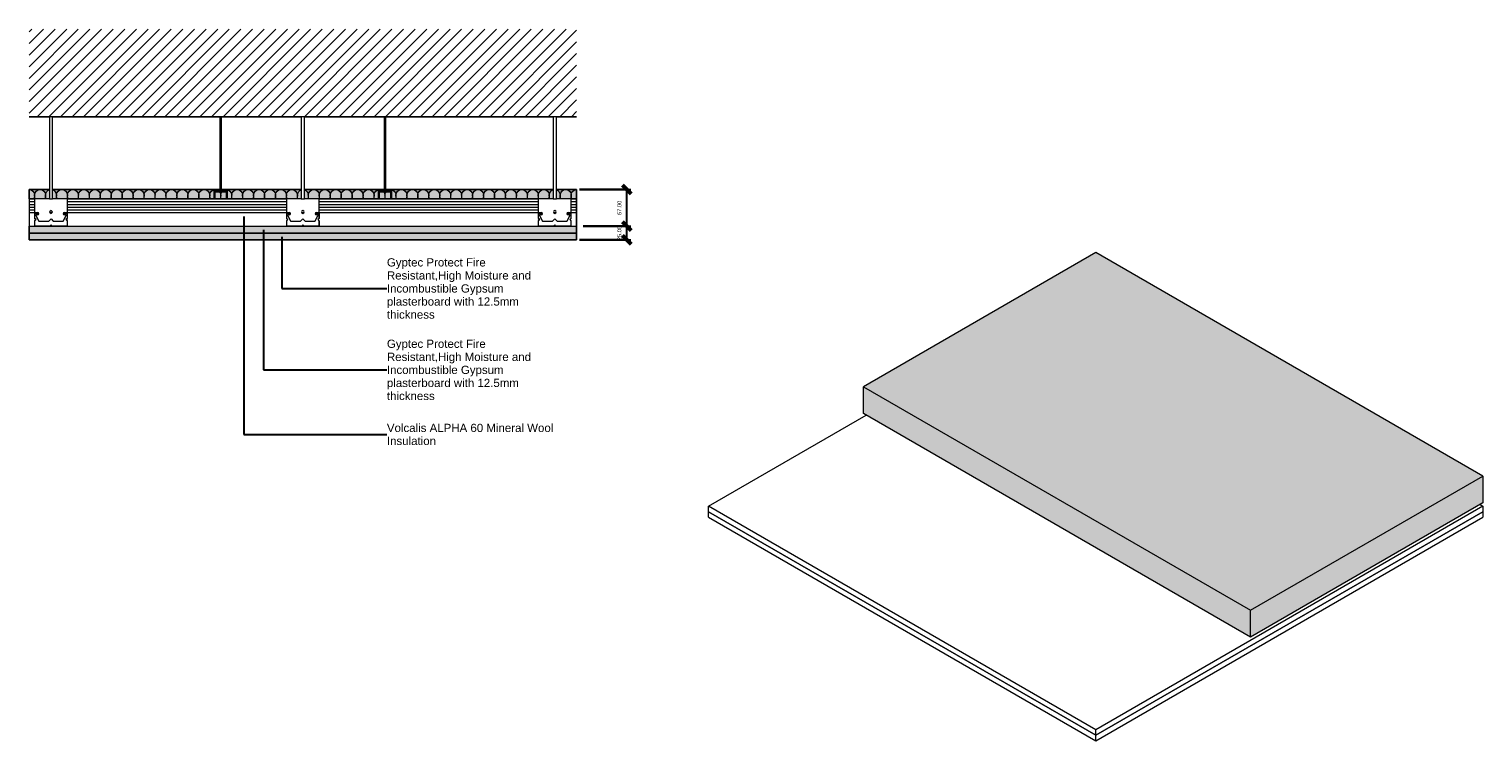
# Model space of a CAD drawing. Header units: millimetres. Extents: x -491 to 2164, y 1673 to 2973.
import ezdxf

# ---------------------------------------------------------------- set-up
doc = ezdxf.new("R2010")
doc.units = ezdxf.units.MM
for name, color, linetype, lineweight in [('A-ANNO-DIMS', 211, 'Continuous', 30), ('A-ANNO-DIMS-5', 211, 'Continuous', 30), ('A-ANNO-IDEN', 131, 'Continuous', 30), ('A-CLNG', 13, 'Continuous', 25), ('A-CLNG-PATT', 13, 'Continuous', 25), ('A-DETL', 90, 'Continuous', 18), ('A-DETL-GENF', 92, 'Continuous', 18), ('A-DETL-THIN', 151, 'Continuous', 25), ('A-PART', 2, 'Continuous', 18)]:
    doc.layers.add(name, color=color, linetype=linetype, lineweight=lineweight)
doc.styles.add('Arial', font='arial.ttf', dxfattribs={"height": 15})
doc.styles.add('Arial_1', font='arial.ttf', dxfattribs={"height": 7.5})
doc.dimstyles.new('Diagonal', dxfattribs={"dimscale": 304.8, "dimtxt": 7.651945, "dimasz": 0.052083, "dimexe": 0.024606, "dimexo": 0.016404, "dimgap": 0.024606, "dimtad": 1, "dimrnd": 0.01, "dimzin": 0, "dimdsep": 46, "dimtxsty": 'Arial_1', "dimblk1": 'OBLIQUE', "dimblk2": 'OBLIQUE', "dimsah": 1, "dimcen": 0.09, "dimazin": 0, "dimtfac": 1, "dimtdec": 4, "dimtix": 1, "dimtmove": 0, "dimatfit": 3, "dimfxl": 1, "dimtvp": 1, "dimtolj": 1, "dimtzin": 0, "dimarcsym": 2})
pattern_1 = [(45, (-18.62, 1000), (-12.57236, 12.57236), []), (45, (-18.62, 1019.05), (-12.57236, 12.57236), [])]

# ---------------------------------------------------------------- blocks, each defined once
blk = doc.blocks.new('Metal-framing-F560 secondary-ceiling_detail-component - Metal-framing-F560 secondary-ceiling_detail-component-24967-Section 1')
at = {"layer": 'A-DETL-GENF'}
for p, q in [((-141.7, 2812.5), (-141.7, 2677.5)), ((-141.7, 2677.5), (-141.7, 2812.5)), ((-139.7, 2677.5), (-139.7, 2812.5)), ((-139.7, 2812.5), (-139.7, 2677.5)), ((158.3, 2812.5), (158.3, 2677.5)), ((158.3, 2677.5), (158.3, 2812.5)), ((160.3, 2677.5), (160.3, 2812.5)), ((160.3, 2812.5), (160.3, 2677.5)), ((-480.7, 2662.5), (-490.7, 2662.5)), ((-490.7, 2662.5), (-490.7, 2612.5)), ((-490.7, 2662.5), (-480.7, 2662.5)), ((-490.7, 2662.5), (-490.7, 2612.5)), ((-490.7, 2657.5), (-480.7, 2657.5)), ((-153.2, 2662.5), (-420.7, 2662.5)), ((-420.7, 2662.5), (-153.2, 2662.5)), ((-420.7, 2657.5), (-20.7, 2657.5)), ((-141.7, 2677.5), (-153.2, 2677.5)), ((-153.2, 2677.5), (-153.2, 2662.5)), ((-153.2, 2677.5), (-153.2, 2662.5)), ((-128.2, 2677.5), (-153.2, 2677.5)), ((-153.2, 2662.5), (-151.2, 2662.5)), ((-153.2, 2662.5), (-151.2, 2662.5)), ((-151.2, 2662.5), (-151.2, 2675.5)), ((-151.2, 2675.5), (-130.2, 2675.5)), ((-130.2, 2675.5), (-151.2, 2675.5)), ((-151.2, 2675.5), (-151.2, 2662.5)), ((-130.2, 2662.5), (-151.2, 2662.5)), ((-151.2, 2662.5), (-130.2, 2662.5)), ((-128.2, 2677.5), (-139.7, 2677.5)), ((-130.2, 2675.5), (-130.2, 2662.5)), ((-130.2, 2662.5), (-130.2, 2675.5)), ((-130.2, 2662.5), (-128.2, 2662.5)), ((-130.2, 2662.5), (-128.2, 2662.5)), ((-128.2, 2662.5), (-128.2, 2677.5)), ((-128.2, 2662.5), (-128.2, 2677.5)), ((-20.7, 2662.5), (-128.2, 2662.5)), ((-128.2, 2662.5), (-20.7, 2662.5)), ((146.8, 2662.5), (39.3, 2662.5)), ((39.3, 2662.5), (146.8, 2662.5)), ((39.3, 2657.5), (439.3, 2657.5)), ((158.3, 2677.5), (146.8, 2677.5)), ((146.8, 2677.5), (146.8, 2662.5)), ((146.8, 2677.5), (146.8, 2662.5)), ((171.8, 2677.5), (146.8, 2677.5)), ((146.8, 2662.5), (148.8, 2662.5)), ((146.8, 2662.5), (148.8, 2662.5)), ((148.8, 2662.5), (148.8, 2675.5)), ((148.8, 2675.5), (169.8, 2675.5)), ((169.8, 2675.5), (148.8, 2675.5)), ((148.8, 2675.5), (148.8, 2662.5)), ((169.8, 2662.5), (148.8, 2662.5)), ((148.8, 2662.5), (169.8, 2662.5)), ((171.8, 2677.5), (160.3, 2677.5)), ((169.8, 2675.5), (169.8, 2662.5)), ((169.8, 2662.5), (169.8, 2675.5)), ((169.8, 2662.5), (171.8, 2662.5)), ((169.8, 2662.5), (171.8, 2662.5)), ((171.8, 2662.5), (171.8, 2677.5)), ((171.8, 2662.5), (171.8, 2677.5)), ((439.3, 2662.5), (171.8, 2662.5)), ((171.8, 2662.5), (439.3, 2662.5)), ((509.3, 2662.5), (499.3, 2662.5)), ((499.3, 2662.5), (509.3, 2662.5)), ((499.3, 2657.5), (509.3, 2657.5)), ((509.3, 2612.5), (509.3, 2662.5)), ((509.3, 2662.5), (509.3, 2612.5)), ((-490.7, 2652.5), (-480.7, 2652.5)), ((-490.7, 2647.5), (-480.7, 2647.5)), ((-490.7, 2642.5), (-480.7, 2642.5)), ((-490.7, 2637.5), (-479.6, 2637.5)), ((-453, 2637.5), (-448.5, 2637.5)), ((-421.9, 2637.5), (-19.6, 2637.5)), ((-420.7, 2652.5), (-20.7, 2652.5)), ((-420.7, 2647.5), (-20.7, 2647.5)), ((-420.7, 2642.5), (-20.7, 2642.5)), ((7, 2637.5), (11.5, 2637.5)), ((38.1, 2637.5), (440.4, 2637.5)), ((39.3, 2652.5), (439.3, 2652.5)), ((39.3, 2647.5), (439.3, 2647.5)), ((39.3, 2642.5), (439.3, 2642.5)), ((467, 2637.5), (471.5, 2637.5)), ((498.1, 2637.5), (509.3, 2637.5)), ((499.3, 2652.5), (509.3, 2652.5)), ((499.3, 2647.5), (509.3, 2647.5)), ((499.3, 2642.5), (509.3, 2642.5)), ((-490.7, 2612.5), (-480.7, 2612.5)), ((-452.7, 2612.5), (-448.8, 2612.5)), ((-420.7, 2612.5), (-20.7, 2612.5)), ((7.3, 2612.5), (11.2, 2612.5)), ((39.3, 2612.5), (439.3, 2612.5)), ((467.3, 2612.5), (471.2, 2612.5)), ((499.3, 2612.5), (509.3, 2612.5))]:
    blk.add_line(p, q, dxfattribs=at)
blk = doc.blocks.new('Repeating Detail - H_200mm-17004-Section 1')
at = {"layer": 'A-DETL-GENF'}
h = blk.add_hatch(dxfattribs=at)
h.set_pattern_fill('FP_2', color=256, style=0, pattern_type=2)
h.set_pattern_definition(pattern_1)
h.paths.add_polyline_path([(-480.7, 2612.5), (-452.7, 2612.5), (-450.7, 2614.5), (-448.8, 2612.5), (-420.7, 2612.5), (-420.7, 2622.6), (-422.7, 2624.6), (-420.7, 2626.5), (-420.7, 2636.6), (-427.7, 2636.6), (-427.7, 2634.6), (-424.6, 2634.6), (-424.5, 2634.8), (-424.7, 2635.1), (-424.8, 2635.1), (-427.2, 2635.1), (-427.2, 2636.1), (-421.2, 2636.1), (-421.2, 2626.7), (-423.4, 2624.6), (-421.2, 2622.4), (-421.2, 2613), (-448.5, 2613), (-450.7, 2615.2), (-452.9, 2613), (-480.2, 2613), (-480.2, 2622.4), (-478, 2624.6), (-480.2, 2626.7), (-480.2, 2636.1), (-474.2, 2636.1), (-474.2, 2635.1), (-476.8, 2635.1), (-476.9, 2634.7), (-476.8, 2634.6), (-476.7, 2634.6), (-473.7, 2634.6), (-473.7, 2636.6), (-480.7, 2636.6), (-480.7, 2626.5), (-478.8, 2624.6), (-480.7, 2622.6), (-480.7, 2614.4)])
h = blk.add_hatch(dxfattribs=at)
h.set_pattern_fill('FP_2', color=256, style=0, pattern_type=2)
h.set_pattern_definition(pattern_1)
h.paths.add_polyline_path([(-20.7, 2612.5), (7.3, 2612.5), (9.3, 2614.5), (11.2, 2612.5), (39.3, 2612.5), (39.3, 2622.6), (37.3, 2624.6), (39.3, 2626.5), (39.3, 2636.6), (32.3, 2636.6), (32.3, 2634.6), (35.4, 2634.6), (35.5, 2634.8), (35.3, 2635.1), (35.2, 2635.1), (32.8, 2635.1), (32.8, 2636.1), (38.8, 2636.1), (38.8, 2626.7), (36.6, 2624.6), (38.8, 2622.4), (38.8, 2613), (11.5, 2613), (9.3, 2615.2), (7.1, 2613), (-20.2, 2613), (-20.2, 2622.4), (-18, 2624.6), (-20.2, 2626.7), (-20.2, 2636.1), (-14.2, 2636.1), (-14.2, 2635.1), (-16.8, 2635.1), (-16.9, 2634.7), (-16.8, 2634.6), (-16.7, 2634.6), (-13.7, 2634.6), (-13.7, 2636.6), (-20.7, 2636.6), (-20.7, 2626.5), (-18.8, 2624.6), (-20.7, 2622.6), (-20.7, 2614.4)])
h = blk.add_hatch(dxfattribs=at)
h.set_pattern_fill('FP_2', color=256, style=0, pattern_type=2)
h.set_pattern_definition(pattern_1)
h.paths.add_polyline_path([(471.4, 2612.5), (499.3, 2612.5), (499.3, 2622.6), (497.3, 2624.6), (499.3, 2626.5), (499.3, 2636.6), (492.3, 2636.6), (492.3, 2634.6), (495.4, 2634.6), (495.5, 2634.8), (495.3, 2635.1), (495.2, 2635.1), (492.8, 2635.1), (492.8, 2636.1), (498.8, 2636.1), (498.8, 2626.7), (496.6, 2624.6), (498.8, 2622.4), (498.8, 2613), (471.4, 2613.1), (469.3, 2615.2), (467.1, 2613), (439.8, 2613), (439.8, 2622.4), (442, 2624.6), (439.8, 2626.7), (439.8, 2636.1), (445.8, 2636.1), (445.8, 2635.1), (443.2, 2635.1), (443.1, 2634.7), (443.2, 2634.6), (443.3, 2634.6), (446.3, 2634.6), (446.3, 2636.6), (439.3, 2636.6), (439.3, 2626.5), (441.2, 2624.6), (439.3, 2622.6), (439.3, 2612.5), (467.3, 2612.5), (469.3, 2614.5), (471.2, 2612.5)])
for p, q in [((-453.7, 2812.5), (-453.7, 2662.5)), ((-447.7, 2812.5), (-453.7, 2812.5)), ((-447.7, 2662.5), (-447.7, 2812.5)), ((6.3, 2812.5), (6.3, 2662.5)), ((12.3, 2812.5), (6.3, 2812.5)), ((12.3, 2662.5), (12.3, 2812.5)), ((466.3, 2812.5), (466.3, 2662.5)), ((472.3, 2812.5), (466.3, 2812.5)), ((472.3, 2662.5), (472.3, 2812.5)), ((-453.7, 2662.5), (-480.7, 2662.5)), ((-480.7, 2662.5), (-480.7, 2639)), ((-453.7, 2662.5), (-447.7, 2662.5)), ((-420.7, 2662.5), (-447.7, 2662.5)), ((-420.7, 2639), (-420.7, 2662.5)), ((6.3, 2662.5), (-20.7, 2662.5)), ((-20.7, 2662.5), (-20.7, 2639)), ((6.3, 2662.5), (12.3, 2662.5)), ((39.3, 2662.5), (12.3, 2662.5)), ((39.3, 2639), (39.3, 2662.5)), ((466.3, 2662.5), (439.3, 2662.5)), ((439.3, 2662.5), (439.3, 2639)), ((466.3, 2662.5), (472.3, 2662.5)), ((499.3, 2662.5), (472.3, 2662.5)), ((499.3, 2639), (499.3, 2662.5)), ((-473.7, 2636.6), (-480.7, 2636.6)), ((-480.7, 2636.6), (-480.7, 2626.5)), ((-480.2, 2626.7), (-480.2, 2636.1)), ((-480.2, 2636.1), (-474.2, 2636.1)), ((-479.2, 2637.5), (-475.1, 2637.5)), ((-478.3, 2632.1), (-473.2, 2622.1)), ((-475.1, 2633.6), (-477.4, 2633.6)), ((-474.2, 2635.1), (-476.7, 2635.1)), ((-476.7, 2634.6), (-473.7, 2634.6)), ((-474.2, 2636.1), (-474.2, 2635.1)), ((-473.7, 2634.6), (-473.7, 2636.6)), ((-428.3, 2622.1), (-423.2, 2632.1)), ((-420.7, 2636.6), (-427.7, 2636.6)), ((-427.7, 2636.6), (-427.7, 2634.6)), ((-427.7, 2634.6), (-424.8, 2634.6)), ((-427.2, 2635.1), (-427.2, 2636.1)), ((-427.2, 2636.1), (-421.2, 2636.1)), ((-424.8, 2635.1), (-427.2, 2635.1)), ((-426.4, 2637.5), (-422.2, 2637.5)), ((-424, 2633.6), (-426.4, 2633.6)), ((-421.2, 2636.1), (-421.2, 2626.7)), ((-420.7, 2626.5), (-420.7, 2636.6)), ((-13.7, 2636.6), (-20.7, 2636.6)), ((-20.7, 2636.6), (-20.7, 2626.5)), ((-20.2, 2626.7), (-20.2, 2636.1)), ((-20.2, 2636.1), (-14.2, 2636.1)), ((-19.2, 2637.5), (-15.1, 2637.5)), ((-18.3, 2632.1), (-13.2, 2622.1)), ((-15.1, 2633.6), (-17.4, 2633.6)), ((-14.2, 2635.1), (-16.7, 2635.1)), ((-16.7, 2634.6), (-13.7, 2634.6)), ((-14.2, 2636.1), (-14.2, 2635.1)), ((-13.7, 2634.6), (-13.7, 2636.6)), ((31.7, 2622.1), (36.8, 2632.1)), ((39.3, 2636.6), (32.3, 2636.6)), ((32.3, 2636.6), (32.3, 2634.6)), ((32.3, 2634.6), (35.2, 2634.6)), ((32.8, 2635.1), (32.8, 2636.1)), ((32.8, 2636.1), (38.8, 2636.1)), ((35.2, 2635.1), (32.8, 2635.1)), ((33.6, 2637.5), (37.8, 2637.5)), ((36, 2633.6), (33.6, 2633.6)), ((38.8, 2636.1), (38.8, 2626.7)), ((39.3, 2626.5), (39.3, 2636.6)), ((446.3, 2636.6), (439.3, 2636.6)), ((439.3, 2636.6), (439.3, 2626.5)), ((439.8, 2626.7), (439.8, 2636.1)), ((439.8, 2636.1), (445.8, 2636.1)), ((440.8, 2637.5), (444.9, 2637.5)), ((441.7, 2632.1), (446.8, 2622.1)), ((444.9, 2633.6), (442.6, 2633.6)), ((445.8, 2635.1), (443.3, 2635.1)), ((443.3, 2634.6), (446.3, 2634.6)), ((445.8, 2636.1), (445.8, 2635.1)), ((446.3, 2634.6), (446.3, 2636.6)), ((491.7, 2622.1), (496.8, 2632.1)), ((499.3, 2636.6), (492.3, 2636.6)), ((492.3, 2636.6), (492.3, 2634.6)), ((492.3, 2634.6), (495.2, 2634.6)), ((492.8, 2635.1), (492.8, 2636.1)), ((492.8, 2636.1), (498.8, 2636.1)), ((495.2, 2635.1), (492.8, 2635.1)), ((493.6, 2637.5), (497.8, 2637.5)), ((496, 2633.6), (493.6, 2633.6)), ((498.8, 2636.1), (498.8, 2626.7)), ((499.3, 2626.5), (499.3, 2636.6)), ((-480.7, 2626.5), (-478.8, 2624.6)), ((-478.8, 2624.6), (-480.7, 2622.6)), ((-480.7, 2622.6), (-480.7, 2612.5)), ((-480.7, 2612.5), (-452.7, 2612.5)), ((-478, 2624.6), (-480.2, 2626.7)), ((-480.2, 2622.4), (-478, 2624.6)), ((-480.2, 2613), (-480.2, 2622.4)), ((-452.9, 2613), (-480.2, 2613)), ((-472.3, 2621.6), (-455.6, 2621.6)), ((-454.9, 2621.9), (-450.7, 2626.1)), ((-450.7, 2615.2), (-452.9, 2613)), ((-452.7, 2612.5), (-450.7, 2614.5)), ((-450.7, 2626.1), (-446.5, 2621.9)), ((-448.5, 2613), (-450.7, 2615.2)), ((-450.7, 2614.5), (-448.8, 2612.5)), ((-448.8, 2612.5), (-420.7, 2612.5)), ((-421.2, 2613), (-448.5, 2613)), ((-445.8, 2621.6), (-429.2, 2621.6)), ((-421.2, 2626.7), (-423.4, 2624.6)), ((-423.4, 2624.6), (-421.2, 2622.4)), ((-422.7, 2624.6), (-420.7, 2626.5)), ((-420.7, 2622.6), (-422.7, 2624.6)), ((-421.2, 2622.4), (-421.2, 2613)), ((-420.7, 2612.5), (-420.7, 2622.6)), ((-20.7, 2626.5), (-18.8, 2624.6)), ((-18.8, 2624.6), (-20.7, 2622.6)), ((-20.7, 2622.6), (-20.7, 2612.5)), ((-20.7, 2612.5), (7.3, 2612.5)), ((-18, 2624.6), (-20.2, 2626.7)), ((-20.2, 2622.4), (-18, 2624.6)), ((-20.2, 2613), (-20.2, 2622.4)), ((7.1, 2613), (-20.2, 2613)), ((-12.3, 2621.6), (4.4, 2621.6)), ((5.1, 2621.9), (9.3, 2626.1)), ((9.3, 2615.2), (7.1, 2613)), ((7.3, 2612.5), (9.3, 2614.5)), ((9.3, 2626.1), (13.5, 2621.9)), ((11.5, 2613), (9.3, 2615.2)), ((9.3, 2614.5), (11.2, 2612.5)), ((11.2, 2612.5), (39.3, 2612.5)), ((38.8, 2613), (11.5, 2613)), ((14.2, 2621.6), (30.8, 2621.6)), ((38.8, 2626.7), (36.6, 2624.6)), ((36.6, 2624.6), (38.8, 2622.4)), ((37.3, 2624.6), (39.3, 2626.5)), ((39.3, 2622.6), (37.3, 2624.6)), ((38.8, 2622.4), (38.8, 2613)), ((39.3, 2612.5), (39.3, 2622.6)), ((439.3, 2626.5), (441.2, 2624.6)), ((441.2, 2624.6), (439.3, 2622.6)), ((439.3, 2622.6), (439.3, 2612.5)), ((439.3, 2612.5), (467.3, 2612.5)), ((442, 2624.6), (439.8, 2626.7)), ((439.8, 2622.4), (442, 2624.6)), ((439.8, 2613), (439.8, 2622.4)), ((467.1, 2613), (439.8, 2613)), ((447.7, 2621.6), (464.4, 2621.6)), ((465.1, 2621.9), (469.3, 2626.1)), ((469.3, 2615.2), (467.1, 2613)), ((467.3, 2612.5), (469.3, 2614.5)), ((469.3, 2626.1), (473.5, 2621.9)), ((471.5, 2613), (469.3, 2615.2)), ((469.3, 2614.5), (471.2, 2612.5)), ((471.2, 2612.5), (499.3, 2612.5)), ((498.8, 2613), (471.5, 2613)), ((474.2, 2621.6), (490.8, 2621.6)), ((498.8, 2626.7), (496.6, 2624.6)), ((496.6, 2624.6), (498.8, 2622.4)), ((497.3, 2624.6), (499.3, 2626.5)), ((499.3, 2622.6), (497.3, 2624.6)), ((498.8, 2622.4), (498.8, 2613)), ((499.3, 2612.5), (499.3, 2622.6))]:
    blk.add_line(p, q, dxfattribs=at)
for centre, radius, start, end in [((-479.2, 2639), 1.5, 180, 270), ((-477.4, 2632.6), 1, 90, 207.236), ((-476.7, 2634.8), 0.25, 90, 270), ((-475.1, 2635.5), 1.94, 270, 90), ((-450.7, 2638.6), 2.5, 0, 180), ((-450.7, 2638.6), 2.5, 180, 0), ((-426.4, 2635.5), 1.94, 90, 270), ((-424.8, 2634.8), 0.25, 270, 90), ((-424, 2632.6), 1, 332.764, 90), ((-422.2, 2639), 1.5, 270, 0), ((-19.2, 2639), 1.5, 180, 270), ((-17.4, 2632.6), 1, 90, 207.236), ((-16.7, 2634.8), 0.25, 90, 270), ((-15.1, 2635.5), 1.94, 270, 90), ((9.3, 2638.6), 2.5, 0, 180), ((9.3, 2638.6), 2.5, 180, 0), ((33.6, 2635.5), 1.94, 90, 270), ((35.2, 2634.8), 0.25, 270, 90), ((36, 2632.6), 1, 332.764, 90), ((37.8, 2639), 1.5, 270, 360), ((440.8, 2639), 1.5, 180, 270), ((442.6, 2632.6), 1, 90, 207.236), ((443.3, 2634.8), 0.25, 90, 270), ((444.9, 2635.5), 1.94, 270, 90), ((469.3, 2638.6), 2.5, 0, 180), ((469.3, 2638.6), 2.5, 180, 0), ((493.6, 2635.5), 1.94, 90, 270), ((495.2, 2634.8), 0.25, 270, 90), ((496, 2632.6), 1, 332.764, 90), ((497.8, 2639), 1.5, 270, 0), ((-472.3, 2622.6), 1, 207.236, 270), ((-455.6, 2622.6), 1, 270, 315), ((-445.8, 2622.6), 1, 225, 270), ((-429.2, 2622.6), 1, 270, 332.764), ((-12.3, 2622.6), 1, 207.236, 270), ((4.4, 2622.6), 1, 270, 315), ((14.2, 2622.6), 1, 225, 270), ((30.8, 2622.6), 1, 270, 332.764), ((447.7, 2622.6), 1, 207.236, 270), ((464.4, 2622.6), 1, 270, 315), ((474.2, 2622.6), 1, 225, 270), ((490.8, 2622.6), 1, 270, 332.764)]:
    blk.add_arc(centre, radius, start, end, dxfattribs=at)
blk = doc.blocks.new('DIMBLOCK1-Section 1')
at = {"layer": 'A-ANNO-DIMS-5'}
for p, q in [((521, 2612.5), (608.4, 2612.5)), ((600.9, 2612.5), (521, 2612.5)), ((600.9, 2587.5), (600.9, 2612.5)), ((514.3, 2587.5), (608.4, 2587.5)), ((600.9, 2587.5), (514.3, 2587.5))]:
    blk.add_line(p, q, dxfattribs=at)
at = {"layer": 'A-ANNO-DIMS-5', "lineweight": 50}
for p, q in [((600.9, 2612.5), (592.9, 2620.4)), ((600.9, 2612.5), (608.8, 2604.6)), ((600.9, 2587.5), (592.9, 2595.4)), ((600.9, 2587.5), (608.8, 2579.6))]:
    blk.add_line(p, q, dxfattribs=at)
at = {"layer": 'A-ANNO-DIMS-5', "color": 0, "insert": (583.6, 2587), "char_height": 7.5, "width": 31.22, "attachment_point": 1, "rotation": 90, "line_spacing_factor": 0.941778, "style": 'Arial_1'}
blk.add_mtext('25.00', dxfattribs=at)
blk = doc.blocks.new('_Oblique')
at = {"color": 0, "linetype": 'ByBlock', "lineweight": -2}
blk.add_line((-0.5, -0.5), (0.5, 0.5), dxfattribs=at)
blk = doc.blocks.new('DIMBLOCK2-Section 1')
at = {"layer": 'A-ANNO-DIMS-5', "lineweight": 50}
for p, q in [((600.9, 2679.5), (592.9, 2687.4)), ((600.9, 2679.5), (608.8, 2671.6)), ((600.9, 2612.5), (592.9, 2620.4)), ((600.9, 2612.5), (608.8, 2604.6))]:
    blk.add_line(p, q, dxfattribs=at)
at = {"layer": 'A-ANNO-DIMS-5'}
for p, q in [((514.3, 2679.5), (608.4, 2679.5)), ((600.9, 2679.5), (514.3, 2679.5)), ((600.9, 2612.5), (600.9, 2679.5)), ((521, 2612.5), (608.4, 2612.5)), ((600.9, 2612.5), (521, 2612.5))]:
    blk.add_line(p, q, dxfattribs=at)
at = {"layer": 'A-ANNO-DIMS-5', "color": 0, "insert": (583.6, 2633), "char_height": 7.5, "width": 31.22, "attachment_point": 1, "rotation": 90, "line_spacing_factor": 0.941778, "style": 'Arial_1'}
blk.add_mtext('67.00', dxfattribs=at)

msp = doc.modelspace()

# ---------------------------------------------------------------- hatches: boundary and pattern name
at = {"layer": 'A-CLNG-PATT'}
h = msp.add_hatch(color=256, dxfattribs=at)
h.paths.add_polyline_path([(-490.741, 2662.5), (-453.741, 2662.5), (-453.741, 2679.5), (-490.741, 2679.5)])
h.paths.add_polyline_path([(-426.431, 2662.5), (-153.241, 2662.5), (-153.241, 2677.5), (-141.741, 2677.5), (-141.741, 2679.5), (-447.741, 2679.5), (-447.741, 2662.5), (-426.933, 2662.5)])
h.paths.add_polyline_path([(492.599, 2662.5), (509.259, 2662.5), (509.259, 2679.5), (472.259, 2679.5), (472.259, 2662.5)])
h.paths.add_polyline_path([(444.949, 2662.5), (466.259, 2662.5), (466.259, 2679.5), (160.259, 2679.5), (160.259, 2677.5), (171.759, 2677.5), (171.759, 2662.5), (439.259, 2662.5)])
h.paths.add_polyline_path([(-130.241, 2662.5), (-130.241, 2675.5), (-151.241, 2675.5), (-151.241, 2662.5), (-139.741, 2662.5)])
h.paths.add_polyline_path([(-128.241, 2662.5), (6.259, 2662.5), (6.259, 2679.5), (-139.741, 2679.5), (-139.741, 2677.5), (-128.241, 2677.5), (-128.241, 2675.079)])
h.paths.add_polyline_path([(158.259, 2662.5), (169.759, 2662.5), (169.759, 2675.5), (148.759, 2675.5), (148.759, 2662.5)])
h.paths.add_polyline_path([(39.259, 2662.5), (146.759, 2662.5), (146.759, 2677.5), (158.259, 2677.5), (158.259, 2679.5), (12.259, 2679.5), (12.259, 2662.5), (36.335, 2662.5)])
for points in [[(505.764, 2600), (509.259, 2600), (509.259, 2612.5), (-490.741, 2612.5), (-490.741, 2600), (499.259, 2600)], [(-490.741, 2587.5), (509.259, 2587.5), (509.259, 2600), (-490.741, 2600), (-490.741, 2590.485)]]:
    msp.add_hatch(color=256, dxfattribs=at).paths.add_polyline_path(points)
at = {"layer": 'A-DETL-GENF'}
h = msp.add_hatch(dxfattribs=at)
h.set_pattern_fill('FP_1', style=0, pattern_type=2)
h.set_pattern_definition([(45, (-18.62, 1000), (-10.6066, 10.6066), [])])
h.paths.add_polyline_path([(466.259, 2812.5), (509.259, 2812.5), (509.259, 2972.5), (-490.741, 2972.5), (-490.741, 2812.5), (333.943, 2812.5)])
at = {"layer": 'A-PART'}
for points in [[(1740.176, 1911.37), (2164.44, 2156.319), (1457.333, 2564.567), (1033.069, 2319.618)], [(1740.176, 1862.38), (1740.176, 1911.37), (1033.069, 2319.618), (1033.069, 2270.628), (1457.333, 2025.679)], [(1740.176, 1862.38), (2164.44, 2107.329), (2164.44, 2156.319), (1740.176, 1911.37)]]:
    msp.add_hatch(color=256, dxfattribs=at).paths.add_polyline_path(points)

# ---------------------------------------------------------------- linework, layer by layer
at = {"layer": 'A-ANNO-IDEN'}
for p, q in [((-98.752, 2630.081), (-98.752, 2232.31)), ((-62.762, 2606.272), (-62.762, 2350.162)), ((-28.895, 2593.267), (-28.895, 2498.778)), ((-28.895, 2498.778), (162.756, 2498.778)), ((-62.762, 2350.162), (162.756, 2350.162)), ((-98.752, 2232.31), (162.756, 2232.288))]:
    msp.add_line(p, q, dxfattribs=at)
at = {"layer": 'A-CLNG'}
for p, q in [((-453.741, 2679.5), (-490.741, 2679.5)), ((-490.741, 2679.5), (-490.741, 2662.5)), ((-141.741, 2679.5), (-447.741, 2679.5)), ((6.259, 2679.5), (-139.741, 2679.5)), ((158.259, 2679.5), (12.259, 2679.5)), ((466.259, 2679.5), (160.259, 2679.5)), ((509.259, 2679.5), (472.259, 2679.5)), ((509.259, 2662.5), (509.259, 2679.5)), ((-490.741, 2612.5), (-490.741, 2587.5)), ((509.259, 2587.5), (509.259, 2612.5)), ((509.259, 2600), (-490.741, 2600)), ((-490.741, 2587.5), (509.259, 2587.5))]:
    msp.add_line(p, q, dxfattribs=at)
at = {"layer": 'A-DETL'}
for points in [[(-490.741, 2679.75), (-486.027, 2679.75), (-480.741, 2674.464), (-480.741, 2669.75)], [(-480.741, 2669.75), (-480.741, 2667.298), (-481.059, 2664.884), (-481.582, 2662.496)], [(-480.741, 2669.75), (-480.741, 2674.464), (-470.741, 2685.036), (-460.741, 2674.464), (-460.741, 2669.75)], [(-479.899, 2662.496), (-480.422, 2664.884), (-480.741, 2667.298), (-480.741, 2669.75)], [(-460.741, 2669.75), (-460.741, 2667.298), (-461.059, 2664.884), (-461.582, 2662.496)], [(-460.741, 2669.75), (-460.741, 2673.495), (-457.585, 2677.602), (-453.78, 2679.131)], [(-459.899, 2662.496), (-460.422, 2664.884), (-460.741, 2667.298), (-460.741, 2669.75)], [(-447.702, 2679.131), (-443.897, 2677.602), (-440.741, 2673.495), (-440.741, 2669.75)], [(-440.741, 2669.75), (-440.741, 2667.298), (-441.059, 2664.884), (-441.582, 2662.496)], [(-440.741, 2669.75), (-440.741, 2674.464), (-430.741, 2685.036), (-420.741, 2674.464), (-420.741, 2669.75)], [(-439.899, 2662.496), (-440.422, 2664.884), (-440.741, 2667.298), (-440.741, 2669.75)], [(-420.741, 2669.75), (-420.741, 2667.298), (-421.059, 2664.884), (-421.582, 2662.496)], [(-420.741, 2669.75), (-420.741, 2674.464), (-410.741, 2685.036), (-400.741, 2674.464), (-400.741, 2669.75)], [(-419.899, 2662.496), (-420.422, 2664.884), (-420.741, 2667.298), (-420.741, 2669.75)], [(-400.741, 2669.75), (-400.741, 2667.298), (-401.059, 2664.884), (-401.582, 2662.496)], [(-400.741, 2669.75), (-400.741, 2674.464), (-390.741, 2685.036), (-380.741, 2674.464), (-380.741, 2669.75)], [(-399.899, 2662.496), (-400.422, 2664.884), (-400.741, 2667.298), (-400.741, 2669.75)], [(-380.741, 2669.75), (-380.741, 2667.298), (-381.059, 2664.884), (-381.582, 2662.496)], [(-380.741, 2669.75), (-380.741, 2674.464), (-370.741, 2685.036), (-360.741, 2674.464), (-360.741, 2669.75)], [(-379.899, 2662.496), (-380.422, 2664.884), (-380.741, 2667.298), (-380.741, 2669.75)], [(-360.741, 2669.75), (-360.741, 2667.298), (-361.059, 2664.884), (-361.582, 2662.496)], [(-360.741, 2669.75), (-360.741, 2674.464), (-350.741, 2685.036), (-340.741, 2674.464), (-340.741, 2669.75)], [(-359.899, 2662.496), (-360.422, 2664.884), (-360.741, 2667.298), (-360.741, 2669.75)], [(-340.741, 2669.75), (-340.741, 2667.298), (-341.059, 2664.884), (-341.582, 2662.496)], [(-340.741, 2669.75), (-340.741, 2674.464), (-330.741, 2685.036), (-320.741, 2674.464), (-320.741, 2669.75)], [(-339.899, 2662.496), (-340.422, 2664.884), (-340.741, 2667.298), (-340.741, 2669.75)], [(-320.741, 2669.75), (-320.741, 2667.298), (-321.059, 2664.884), (-321.582, 2662.496)], [(-320.741, 2669.75), (-320.741, 2674.464), (-310.741, 2685.036), (-300.741, 2674.464), (-300.741, 2669.75)], [(-319.899, 2662.496), (-320.422, 2664.884), (-320.741, 2667.298), (-320.741, 2669.75)], [(-300.741, 2669.75), (-300.741, 2667.298), (-301.059, 2664.884), (-301.582, 2662.496)], [(-300.741, 2669.75), (-300.741, 2674.464), (-290.741, 2685.036), (-280.741, 2674.464), (-280.741, 2669.75)], [(-299.899, 2662.496), (-300.422, 2664.884), (-300.741, 2667.298), (-300.741, 2669.75)], [(-280.741, 2669.75), (-280.741, 2667.298), (-281.059, 2664.884), (-281.582, 2662.496)], [(-280.741, 2669.75), (-280.741, 2674.464), (-270.741, 2685.036), (-260.741, 2674.464), (-260.741, 2669.75)], [(-279.899, 2662.496), (-280.422, 2664.884), (-280.741, 2667.298), (-280.741, 2669.75)], [(-260.741, 2669.75), (-260.741, 2667.298), (-261.059, 2664.884), (-261.582, 2662.496)], [(-260.741, 2669.75), (-260.741, 2674.464), (-250.741, 2685.036), (-240.741, 2674.464), (-240.741, 2669.75)], [(-259.899, 2662.496), (-260.422, 2664.884), (-260.741, 2667.298), (-260.741, 2669.75)], [(-240.741, 2669.75), (-240.741, 2667.298), (-241.059, 2664.884), (-241.582, 2662.496)], [(-240.741, 2669.75), (-240.741, 2674.464), (-230.741, 2685.036), (-220.741, 2674.464), (-220.741, 2669.75)], [(-239.899, 2662.496), (-240.422, 2664.884), (-240.741, 2667.298), (-240.741, 2669.75)], [(-220.741, 2669.75), (-220.741, 2667.298), (-221.059, 2664.884), (-221.582, 2662.496)], [(-220.741, 2669.75), (-220.741, 2674.464), (-210.741, 2685.036), (-200.741, 2674.464), (-200.741, 2669.75)], [(-219.899, 2662.496), (-220.422, 2664.884), (-220.741, 2667.298), (-220.741, 2669.75)], [(-200.741, 2669.75), (-200.741, 2667.298), (-201.059, 2664.884), (-201.582, 2662.496)], [(-200.741, 2669.75), (-200.741, 2674.464), (-190.741, 2685.036), (-180.741, 2674.464), (-180.741, 2669.75)], [(-199.899, 2662.496), (-200.422, 2664.884), (-200.741, 2667.298), (-200.741, 2669.75)], [(-180.741, 2669.75), (-180.741, 2667.298), (-181.059, 2664.884), (-181.582, 2662.496)], [(-180.741, 2669.75), (-180.741, 2674.464), (-170.741, 2685.036), (-160.741, 2674.464), (-160.741, 2669.75)], [(-179.899, 2662.496), (-180.422, 2664.884), (-180.741, 2667.298), (-180.741, 2669.75)], [(-160.741, 2669.75), (-160.741, 2667.298), (-161.059, 2664.884), (-161.582, 2662.496)], [(-159.899, 2662.496), (-160.422, 2664.884), (-160.741, 2667.298), (-160.741, 2669.75)], [(-142.989, 2675.525), (-141.611, 2673.784), (-140.741, 2671.717), (-140.741, 2669.75)], [(-140.741, 2669.75), (-140.741, 2667.298), (-141.059, 2664.884), (-141.582, 2662.496)], [(-140.741, 2669.75), (-140.741, 2671.717), (-139.87, 2673.784), (-138.492, 2675.525)], [(-139.899, 2662.496), (-140.422, 2664.884), (-140.741, 2667.298), (-140.741, 2669.75)], [(-120.741, 2669.75), (-120.741, 2667.298), (-121.059, 2664.884), (-121.582, 2662.496)], [(-120.741, 2669.75), (-120.741, 2674.464), (-110.741, 2685.036), (-100.741, 2674.464), (-100.741, 2669.75)], [(-119.899, 2662.496), (-120.422, 2664.884), (-120.741, 2667.298), (-120.741, 2669.75)], [(-100.741, 2669.75), (-100.741, 2667.298), (-101.059, 2664.884), (-101.582, 2662.496)], [(-100.741, 2669.75), (-100.741, 2674.464), (-90.741, 2685.036), (-80.741, 2674.464), (-80.741, 2669.75)], [(-99.899, 2662.496), (-100.422, 2664.884), (-100.741, 2667.298), (-100.741, 2669.75)], [(-80.741, 2669.75), (-80.741, 2667.298), (-81.059, 2664.884), (-81.582, 2662.496)], [(-80.741, 2669.75), (-80.741, 2674.464), (-70.741, 2685.036), (-60.741, 2674.464), (-60.741, 2669.75)], [(-79.899, 2662.496), (-80.422, 2664.884), (-80.741, 2667.298), (-80.741, 2669.75)], [(-60.741, 2669.75), (-60.741, 2667.298), (-61.059, 2664.884), (-61.582, 2662.496)], [(-60.741, 2669.75), (-60.741, 2674.464), (-50.741, 2685.036), (-40.741, 2674.464), (-40.741, 2669.75)], [(-59.899, 2662.496), (-60.422, 2664.884), (-60.741, 2667.298), (-60.741, 2669.75)], [(-40.741, 2669.75), (-40.741, 2667.298), (-41.059, 2664.884), (-41.582, 2662.496)], [(-40.741, 2669.75), (-40.741, 2674.464), (-30.741, 2685.036), (-20.741, 2674.464), (-20.741, 2669.75)], [(-39.899, 2662.496), (-40.422, 2664.884), (-40.741, 2667.298), (-40.741, 2669.75)], [(-20.741, 2669.75), (-20.741, 2667.298), (-21.059, 2664.884), (-21.582, 2662.496)], [(-20.741, 2669.75), (-20.741, 2674.464), (-10.741, 2685.036), (-0.741, 2674.464), (-0.741, 2669.75)], [(-19.899, 2662.496), (-20.422, 2664.884), (-20.741, 2667.298), (-20.741, 2669.75)], [(-0.741, 2669.75), (-0.741, 2667.298), (-1.059, 2664.884), (-1.582, 2662.496)], [(-0.741, 2669.75), (-0.741, 2673.495), (2.415, 2677.602), (6.22, 2679.131)], [(0.101, 2662.496), (-0.422, 2664.884), (-0.741, 2667.298), (-0.741, 2669.75)], [(12.298, 2679.131), (16.103, 2677.602), (19.259, 2673.495), (19.259, 2669.75)], [(19.259, 2669.75), (19.259, 2667.298), (18.941, 2664.884), (18.418, 2662.496)], [(19.259, 2669.75), (19.259, 2674.464), (29.259, 2685.036), (39.259, 2674.464), (39.259, 2669.75)], [(20.101, 2662.496), (19.578, 2664.884), (19.259, 2667.298), (19.259, 2669.75)], [(39.259, 2669.75), (39.259, 2667.298), (38.941, 2664.884), (38.418, 2662.496)], [(39.259, 2669.75), (39.259, 2674.464), (49.259, 2685.036), (59.259, 2674.464), (59.259, 2669.75)], [(40.101, 2662.496), (39.578, 2664.884), (39.259, 2667.298), (39.259, 2669.75)], [(59.259, 2669.75), (59.259, 2667.298), (58.941, 2664.884), (58.418, 2662.496)], [(59.259, 2669.75), (59.259, 2674.464), (69.259, 2685.036), (79.259, 2674.464), (79.259, 2669.75)], [(60.101, 2662.496), (59.578, 2664.884), (59.259, 2667.298), (59.259, 2669.75)], [(79.259, 2669.75), (79.259, 2667.298), (78.941, 2664.884), (78.418, 2662.496)], [(79.259, 2669.75), (79.259, 2674.464), (89.259, 2685.036), (99.259, 2674.464), (99.259, 2669.75)], [(80.101, 2662.496), (79.578, 2664.884), (79.259, 2667.298), (79.259, 2669.75)], [(99.259, 2669.75), (99.259, 2667.298), (98.941, 2664.884), (98.418, 2662.496)], [(99.259, 2669.75), (99.259, 2674.464), (109.259, 2685.036), (119.259, 2674.464), (119.259, 2669.75)], [(100.101, 2662.496), (99.578, 2664.884), (99.259, 2667.298), (99.259, 2669.75)], [(119.259, 2669.75), (119.259, 2667.298), (118.941, 2664.884), (118.418, 2662.496)], [(119.259, 2669.75), (119.259, 2674.464), (129.259, 2685.036), (139.259, 2674.464), (139.259, 2669.75)], [(120.101, 2662.496), (119.578, 2664.884), (119.259, 2667.298), (119.259, 2669.75)], [(139.259, 2669.75), (139.259, 2667.298), (138.941, 2664.884), (138.418, 2662.496)], [(140.101, 2662.496), (139.578, 2664.884), (139.259, 2667.298), (139.259, 2669.75)], [(157.011, 2675.525), (158.389, 2673.784), (159.259, 2671.717), (159.259, 2669.75)], [(159.259, 2669.75), (159.259, 2667.298), (158.941, 2664.884), (158.418, 2662.496)], [(159.259, 2669.75), (159.259, 2671.717), (160.13, 2673.784), (161.508, 2675.525)], [(160.101, 2662.496), (159.578, 2664.884), (159.259, 2667.298), (159.259, 2669.75)], [(179.259, 2669.75), (179.259, 2667.298), (178.941, 2664.884), (178.418, 2662.496)], [(179.259, 2669.75), (179.259, 2674.464), (189.259, 2685.036), (199.259, 2674.464), (199.259, 2669.75)], [(180.101, 2662.496), (179.578, 2664.884), (179.259, 2667.298), (179.259, 2669.75)], [(199.259, 2669.75), (199.259, 2667.298), (198.941, 2664.884), (198.418, 2662.496)], [(199.259, 2669.75), (199.259, 2674.464), (209.259, 2685.036), (219.259, 2674.464), (219.259, 2669.75)], [(200.101, 2662.496), (199.578, 2664.884), (199.259, 2667.298), (199.259, 2669.75)], [(219.259, 2669.75), (219.259, 2667.298), (218.941, 2664.884), (218.418, 2662.496)], [(219.259, 2669.75), (219.259, 2674.464), (229.259, 2685.036), (239.259, 2674.464), (239.259, 2669.75)], [(220.101, 2662.496), (219.578, 2664.884), (219.259, 2667.298), (219.259, 2669.75)], [(239.259, 2669.75), (239.259, 2667.298), (238.941, 2664.884), (238.418, 2662.496)], [(239.259, 2669.75), (239.259, 2674.464), (249.259, 2685.036), (259.259, 2674.464), (259.259, 2669.75)], [(240.101, 2662.496), (239.578, 2664.884), (239.259, 2667.298), (239.259, 2669.75)], [(259.259, 2669.75), (259.259, 2667.298), (258.941, 2664.884), (258.418, 2662.496)], [(259.259, 2669.75), (259.259, 2674.464), (269.259, 2685.036), (279.259, 2674.464), (279.259, 2669.75)], [(260.101, 2662.496), (259.578, 2664.884), (259.259, 2667.298), (259.259, 2669.75)], [(279.259, 2669.75), (279.259, 2667.298), (278.941, 2664.884), (278.418, 2662.496)], [(279.259, 2669.75), (279.259, 2674.464), (289.259, 2685.036), (299.259, 2674.464), (299.259, 2669.75)], [(280.101, 2662.496), (279.578, 2664.884), (279.259, 2667.298), (279.259, 2669.75)], [(299.259, 2669.75), (299.259, 2667.298), (298.941, 2664.884), (298.418, 2662.496)], [(299.259, 2669.75), (299.259, 2674.464), (309.259, 2685.036), (319.259, 2674.464), (319.259, 2669.75)], [(300.101, 2662.496), (299.578, 2664.884), (299.259, 2667.298), (299.259, 2669.75)], [(319.259, 2669.75), (319.259, 2667.298), (318.941, 2664.884), (318.418, 2662.496)], [(319.259, 2669.75), (319.259, 2674.464), (329.259, 2685.036), (339.259, 2674.464), (339.259, 2669.75)], [(320.101, 2662.496), (319.578, 2664.884), (319.259, 2667.298), (319.259, 2669.75)], [(339.259, 2669.75), (339.259, 2667.298), (338.941, 2664.884), (338.418, 2662.496)], [(339.259, 2669.75), (339.259, 2674.464), (349.259, 2685.036), (359.259, 2674.464), (359.259, 2669.75)], [(340.101, 2662.496), (339.578, 2664.884), (339.259, 2667.298), (339.259, 2669.75)], [(359.259, 2669.75), (359.259, 2667.298), (358.941, 2664.884), (358.418, 2662.496)], [(359.259, 2669.75), (359.259, 2674.464), (369.259, 2685.036), (379.259, 2674.464), (379.259, 2669.75)], [(360.101, 2662.496), (359.578, 2664.884), (359.259, 2667.298), (359.259, 2669.75)], [(379.259, 2669.75), (379.259, 2667.298), (378.941, 2664.884), (378.418, 2662.496)], [(379.259, 2669.75), (379.259, 2674.464), (389.259, 2685.036), (399.259, 2674.464), (399.259, 2669.75)], [(380.101, 2662.496), (379.578, 2664.884), (379.259, 2667.298), (379.259, 2669.75)], [(399.259, 2669.75), (399.259, 2667.298), (398.941, 2664.884), (398.418, 2662.496)], [(399.259, 2669.75), (399.259, 2674.464), (409.259, 2685.036), (419.259, 2674.464), (419.259, 2669.75)], [(400.101, 2662.496), (399.578, 2664.884), (399.259, 2667.298), (399.259, 2669.75)], [(419.259, 2669.75), (419.259, 2667.298), (418.941, 2664.884), (418.418, 2662.496)], [(419.259, 2669.75), (419.259, 2674.464), (429.259, 2685.036), (439.259, 2674.464), (439.259, 2669.75)], [(420.101, 2662.496), (419.578, 2664.884), (419.259, 2667.298), (419.259, 2669.75)], [(439.259, 2669.75), (439.259, 2667.298), (438.941, 2664.884), (438.418, 2662.496)], [(439.259, 2669.75), (439.259, 2674.464), (449.259, 2685.036), (459.259, 2674.464), (459.259, 2669.75)], [(440.101, 2662.496), (439.578, 2664.884), (439.259, 2667.298), (439.259, 2669.75)], [(459.259, 2669.75), (459.259, 2667.298), (458.941, 2664.884), (458.418, 2662.496)], [(459.259, 2669.75), (459.259, 2673.495), (462.415, 2677.602), (466.22, 2679.131)], [(460.101, 2662.496), (459.578, 2664.884), (459.259, 2667.298), (459.259, 2669.75)], [(472.298, 2679.131), (476.103, 2677.602), (479.259, 2673.495), (479.259, 2669.75)], [(479.259, 2669.75), (479.259, 2667.298), (478.941, 2664.884), (478.418, 2662.496)], [(479.259, 2669.75), (479.259, 2674.464), (489.259, 2685.036), (499.259, 2674.464), (499.259, 2669.75)], [(480.101, 2662.496), (479.578, 2664.884), (479.259, 2667.298), (479.259, 2669.75)], [(499.259, 2669.75), (499.259, 2667.298), (498.941, 2664.884), (498.418, 2662.496)], [(499.259, 2669.75), (499.259, 2674.464), (504.545, 2679.75), (509.259, 2679.75)], [(500.101, 2662.496), (499.578, 2664.884), (499.259, 2667.298), (499.259, 2669.75)]]:
    msp.add_open_spline(points, degree=3, dxfattribs=at)
for points, knots in [([(-160.741, 2669.75), (-160.741, 2674.464), (-153.74, 2681.865), (-146.739, 2678.904), (-145.059, 2677.586)], [0, 0, 0, 0, 1.41421356, 1.98009879, 1.98009879, 1.98009879, 1.98009879]), ([(-136.423, 2677.586), (-134.742, 2678.904), (-127.741, 2681.865), (-120.741, 2674.464), (-120.741, 2669.75)], [0.84832834, 0.84832834, 0.84832834, 0.84832834, 1.41421356, 2.82842712, 2.82842712, 2.82842712, 2.82842712]), ([(139.259, 2669.75), (139.259, 2674.464), (146.26, 2681.865), (153.261, 2678.904), (154.941, 2677.586)], [0, 0, 0, 0, 1.41421356, 1.98009879, 1.98009879, 1.98009879, 1.98009879]), ([(163.577, 2677.586), (165.258, 2678.904), (172.259, 2681.865), (179.259, 2674.464), (179.259, 2669.75)], [0.84832834, 0.84832834, 0.84832834, 0.84832834, 1.41421356, 2.82842712, 2.82842712, 2.82842712, 2.82842712])]:
    msp.add_open_spline(points, degree=3, knots=knots, dxfattribs=at)
at = {"layer": 'A-DETL-THIN'}
for p, q in [((-490.741, 2812.5), (-453.741, 2812.5)), ((-447.741, 2812.5), (6.259, 2812.5)), ((12.259, 2812.5), (466.259, 2812.5)), ((472.259, 2812.5), (509.259, 2812.5))]:
    msp.add_line(p, q, dxfattribs=at)
at = {"layer": 'A-PART'}
for p, q in [((1457.333, 2564.567), (1033.069, 2319.618)), ((2164.44, 2156.319), (1457.333, 2564.567)), ((1033.069, 2319.618), (1740.176, 1911.37)), ((1033.069, 2270.628), (1033.069, 2319.618)), ((750.227, 2101.614), (1038.019, 2267.771)), ((1740.176, 1862.38), (1033.069, 2270.628)), ((1740.176, 1911.37), (2164.44, 2156.319)), ((2164.44, 2156.319), (2164.44, 2107.329)), ((750.227, 2091.407), (750.227, 2101.614)), ((1457.333, 1693.365), (750.227, 2101.614)), ((2164.44, 2101.614), (1457.333, 1693.365)), ((2164.44, 2107.329), (1740.176, 1862.38)), ((2159.49, 2104.471), (2164.44, 2101.614)), ((2164.44, 2101.614), (2164.44, 2091.407)), ((750.227, 2091.407), (1457.333, 1683.159)), ((750.227, 2081.201), (750.227, 2091.407)), ((1457.333, 1683.159), (750.227, 2091.407)), ((750.227, 2081.201), (1457.333, 1672.953)), ((1457.333, 1683.159), (2164.44, 2091.407)), ((2164.44, 2091.407), (1457.333, 1683.159)), ((1457.333, 1672.953), (2164.44, 2081.201)), ((2164.44, 2091.407), (2164.44, 2081.201)), ((1740.176, 1862.38), (1740.176, 1911.37)), ((1457.333, 1683.159), (1457.333, 1693.365)), ((1457.333, 1672.953), (1457.333, 1683.159))]:
    msp.add_line(p, q, dxfattribs=at)

# ---------------------------------------------------------------- block references
at = {"layer": 'A-DETL-GENF'}
for name in ['Metal-framing-F560 secondary-ceiling_detail-component - Metal-framing-F560 secondary-ceiling_detail-component-24967-Section 1', 'Repeating Detail - H_200mm-17004-Section 1']:
    msp.add_blockref(name, (0, 0), dxfattribs=at)

# ---------------------------------------------------------------- texts
at = {"layer": 'A-ANNO-IDEN', "char_height": 15, "attachment_point": 1, "style": 'Arial'}
for s, insert, width in [('Gyptec Protect Fire', (162.756, 2554.12), 221.66659), ('Resistant,High Moisture and', (162.756, 2530.308), 323.88175), ('Incombustible Gypsum', (162.756, 2506.495), 263.35434), ('plasterboard with 12.5mm', (162.756, 2482.683), 298.62859), ('thickness', (162.756, 2458.87), 107.82697), ('Gyptec Protect Fire', (162.756, 2405.505), 221.66659), ('Resistant,High Moisture and', (162.756, 2381.693), 323.88175), ('Incombustible Gypsum', (162.756, 2357.88), 263.35434), ('thickness', (162.756, 2310.255), 107.82697), ('plasterboard with 12.5mm', (162.756, 2334.068), 298.62859), ('Volcalis ALPHA 60 Mineral Wool', (162.756, 2251.931), 375.18975), ('Insulation', (162.756, 2228.118), 110.63287)]:
    msp.add_mtext(s, dxfattribs=dict(at, insert=insert, width=width))

# ---------------------------------------------------------------- dimensions: what is measured, and where the dimension line sits
at = {"layer": 'A-ANNO-DIMS'}
for base, p1, p2, override, picture, middle in [((600.868, 2679.5), (516.04, 2612.5), (509.259, 2679.5), {"dimpost": '<>', "dimfxl": 67.342199}, 'DIMBLOCK2-Section 1', (589.538, 2646)), ((600.868, 2612.5), (509.259, 2587.5), (516.04, 2612.5), {"dimpost": '<>', "dimfxl": 25.903123}, 'DIMBLOCK1-Section 1', (589.538, 2600))]:
    dim = msp.add_linear_dim(base=base, p1=p1, p2=p2, angle=90, dimstyle='Diagonal', override=override, dxfattribs=at)
    dim.commit()
    dim.dimension.update_dxf_attribs({"geometry": picture, "text_midpoint": middle})

doc.saveas('drawing.dxf')
